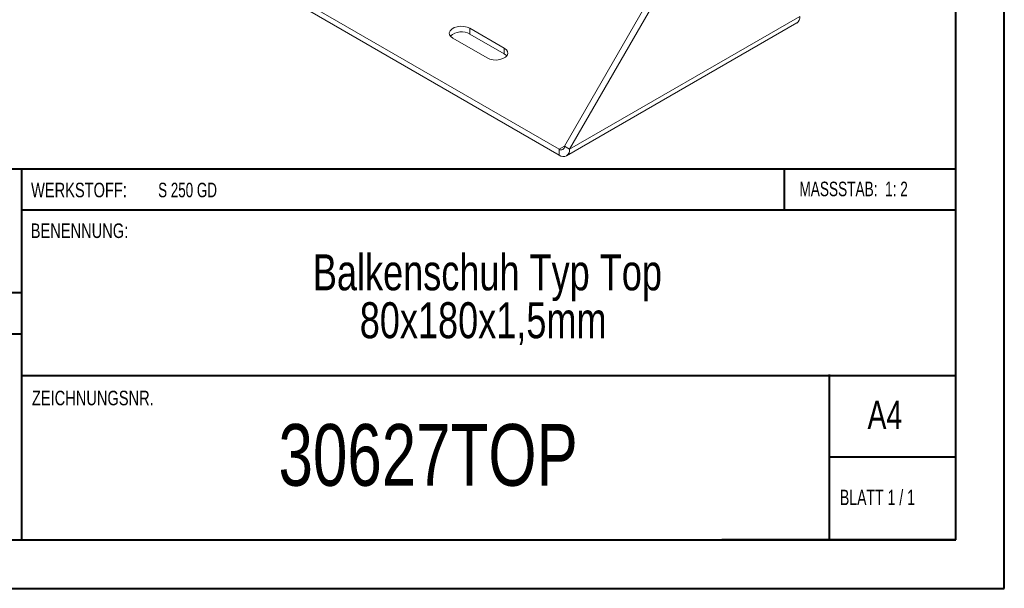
# Model space of a CAD drawing. Header units: millimetres. Extents: x 0 to 210, y 0 to 297.
# Tile 2 of 6: x 109 to 210, y 0 to 59. Entities that reach past the tile are written whole.
import ezdxf

# ---------------------------------------------------------------- set-up
doc = ezdxf.new("R2010")
doc.units = ezdxf.units.MM
doc.styles.add('SLDTEXTSTYLE0', font='TXT', dxfattribs={"width": 0.75})
doc.styles.add('SLDTEXTSTYLE1', font='TXT', dxfattribs={"width": 0.681818})
doc.styles.add('SLDTEXTSTYLE2', font='TXT', dxfattribs={"width": 0.7})
doc.styles.add('SLDTEXTSTYLE3', font='TXT', dxfattribs={"width": 0.6875})

# ---------------------------------------------------------------- blocks, each defined once
blk = doc.blocks.new('SW_NOTE_1')
at = {"color": 0, "linetype": 'Continuous', "lineweight": 0, "char_height": 3.7042, "attachment_point": 2, "style": 'SLDTEXTSTYLE0'}
for s, insert in [('Balkenschuh Typ Top', (24.66, 4.77)), ('80x180x1,5mm', (24.22, -0.16))]:
    blk.add_mtext(s, dxfattribs=dict(at, insert=insert))

msp = doc.modelspace()

# ---------------------------------------------------------------- linework, layer by layer
at = {"color": 7, "linetype": 'Continuous', "lineweight": 40}
for p, q in [((210.08, 0.21), (210.08, 297.21)), ((205.08, 5.21), (205.08, 292.21)), ((205.08, 43.37), (10.11, 43.37)), ((108.91, 43.37), (108.91, 5.12)), ((187.47, 39.12), (187.47, 43.37)), ((205.08, 39.12), (108.91, 39.12)), ((108.91, 30.62), (10.11, 30.62)), ((108.91, 26.37), (10.11, 26.37)), ((108.91, 22.12), (205.08, 22.12)), ((192.08, 5.21), (192.08, 22.21)), ((205.08, 13.71), (192.08, 13.71)), ((10.08, 5.21), (205.08, 5.21)), ((205.08, 5.21), (180.99, 5.21)), ((0.08, 0.21), (210.08, 0.21))]:
    msp.add_line(p, q, dxfattribs=at)
at = {"color": 7, "linetype": 'Continuous', "lineweight": 15}
for p, q in [((164.8, 45.71), (175.76, 64.7)), ((165.33, 45.41), (176.29, 64.39)), ((137.05, 61.12), (164.27, 45.41)), ((137.05, 60.51), (164.27, 44.8)), ((165.33, 45.41), (189.02, 59.08)), ((158.62, 55.82), (155.08, 57.86)), ((155.08, 57.25), (155.08, 57.86)), ((165.02, 44.72), (188.71, 58.4)), ((153.31, 56.84), (156.85, 54.8)), ((158.62, 55.21), (155.08, 57.25)), ((158.62, 55.21), (158.62, 55.82)), ((164.8, 45.71), (164.27, 45.41)), ((164.8, 45.71), (165.33, 45.41)), ((164.27, 45.41), (164.27, 44.8))]:
    msp.add_line(p, q, dxfattribs=at)
at = {"color": 7, "linetype": 'Continuous', "lineweight": 15, "flags": 128}
for points in [[(155.08, 57.86), (154.8, 57.98), (154.46, 58.05), (154.11, 58.07), (153.76, 58.02), (153.45, 57.93), (153.2, 57.78), (153.03, 57.6), (152.95, 57.4), (152.98, 57.19), (153.1, 57), (153.31, 56.84)], [(156.85, 54.8), (157.13, 54.67), (157.47, 54.6), (157.82, 54.59), (158.17, 54.63), (158.48, 54.73), (158.73, 54.87), (158.9, 55.05), (158.98, 55.26), (158.95, 55.46), (158.83, 55.65), (158.62, 55.82)], [(158.86, 55), (158.83, 55.04), (158.62, 55.21)]]:
    msp.add_lwpolyline(points, dxfattribs=at)
at = {"color": 7, "linetype": 'Continuous', "lineweight": 15}
for centre, radius, start, end in [((188.29, 59), 0.739, 305.0133, 6.2988), ((154.21, 55.78), 1.71, 59.3376, 132.2229), ((164.48, 45.66), 0.328, 230.7967, 9.214), ((164.69, 45.3), 0.655, 230.7967, 9.214)]:
    msp.add_arc(centre, radius, start, end, dxfattribs=at)

# ---------------------------------------------------------------- block references
at = {"color": 7, "linetype": 'Continuous', "lineweight": 0}
msp.add_blockref('SW_NOTE_1', (132.22, 29.82), dxfattribs=at)

# ---------------------------------------------------------------- texts
for s, insert, char_height, attachment_point, style in [('WERKSTOFF:', (109.91, 41.96), 1.5, 1, 'SLDTEXTSTYLE0'), ('S 250 GD', (122.99, 41.96), 1.5, 1, 'SLDTEXTSTYLE3'), ('MASSSTAB:  1: 2', (188.99, 42.07), 1.5, 1, 'SLDTEXTSTYLE2'), ('BENENNUNG:', (109.88, 37.77), 1.5, 1, 'SLDTEXTSTYLE0'), ('ZEICHNUNGSNR.', (110, 20.55), 1.5, 1, 'SLDTEXTSTYLE0'), ('A4', (196, 19.52), 2.91, 1, 'SLDTEXTSTYLE0'), ('30627TOP', (150.78, 17.12), 6.35, 2, 'SLDTEXTSTYLE0'), ('BLATT 1 / 1', (193.16, 10.36), 1.5875, 1, 'SLDTEXTSTYLE1')]:
    msp.add_mtext(s, dxfattribs=dict(at, insert=insert, char_height=char_height, attachment_point=attachment_point, style=style))

doc.saveas('drawing.dxf')
